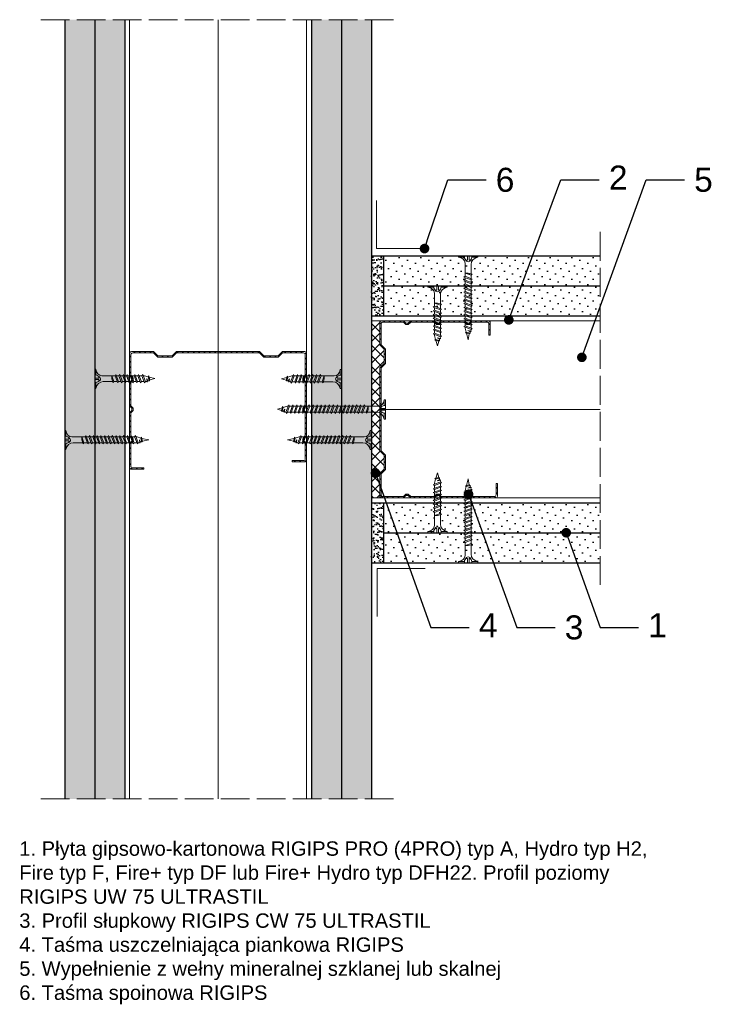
# Model space of a CAD drawing. Header units: millimetres. Extents: x 1646 to 2709, y 576 to 1691.
# Tile 2 of 6: x 2016 to 2305, y 596 to 1006. Entities that reach past the tile are written whole.
import ezdxf
from ezdxf import colors
from ezdxf.entities.mleader import LeaderData, LeaderLine
from ezdxf.math import Vec2, Vec3

# ---------------------------------------------------------------- set-up
doc = ezdxf.new("R2010")
doc.units = ezdxf.units.MM
doc.linetypes.add('ACAD_ISO02W100', pattern=[15, 12, -3])
for name, color, linetype, lineweight in [('_ISOVER WELNA', 7, 'BATTING', 9), ('_RIGIPS AKCESORIA', 7, 'Continuous', 18), ('_RIGIPS G-K', 7, 'Continuous', 25), ('_RIGIPS PROFIL', 7, 'Continuous', 18), ('KRESKOWANIE', 7, 'Continuous', 9), ('OPISY', 7, 'Continuous', 9), ('PRZERYWANA', 7, 'ACAD_ISO02W100', 9)]:
    doc.layers.add(name, color=color, linetype=linetype, lineweight=lineweight)
doc.styles.get("Standard").update_dxf_attribs({"font": 'arial.ttf'})
doc.linetypes.add('BATTING', pattern='A,0.00254,-2.54,[134,ltypeshp.shx,S=2.54,R=0,X=-2.54,Y=0],-5.08,[134,ltypeshp.shx,S=2.54,R=180,X=2.54,Y=0],-2.54', length=10.16254)
pattern_1 = [(45, (148.4538, -208.5492), (-1.122532, 3.367596), [0, -3.175])]
pattern_2 = [(45, (148.4538, -207.6492), (-1.122532, 3.367596), [0, -3.175])]
pattern_3 = [(45, (148.4538, -209.4492), (-1.122532, 3.367596), [0, -3.175])]

# ---------------------------------------------------------------- blocks, each defined once
blk = doc.blocks.new('TN 25')
at = {"layer": '_RIGIPS AKCESORIA'}
for p, q in [((0, -0.84), (0, 7.16)), ((0, 7.16), (0.46, 7.16)), ((0.46, 4.78), (0, 4.78)), ((0.46, 7.16), (0.46, 4.78)), ((1.77, 3.5), (1.77, 4.2)), ((3.02, 4.46), (8.47, 4.46)), ((7.12, 4.46), (7.12, 3.18)), ((8.03, 2.01), (7.12, 4.46)), ((8.47, 4.46), (8.79, 5)), ((9.61, 1.51), (8.47, 4.46)), ((8.79, 5), (9.93, 2.01)), ((9, 4.46), (10.1, 4.46)), ((10.1, 4.46), (10.41, 5)), ((11.23, 1.51), (10.1, 4.46)), ((10.41, 5), (11.56, 2.01)), ((10.62, 4.46), (11.67, 4.46)), ((11.67, 4.46), (11.99, 5)), ((12.81, 1.51), (11.67, 4.46)), ((11.99, 5), (13.14, 2.01)), ((12.2, 4.46), (13.21, 4.46)), ((13.21, 4.46), (13.52, 5)), ((14.34, 1.51), (13.21, 4.46)), ((13.52, 5), (14.67, 2.01)), ((13.73, 4.46), (14.8, 4.46)), ((14.8, 4.46), (15.12, 5)), ((15.94, 1.51), (14.8, 4.46)), ((15.12, 5), (16.26, 2.01)), ((15.33, 4.46), (16.42, 4.46)), ((16.42, 4.46), (16.73, 5)), ((17.55, 1.51), (16.42, 4.46)), ((16.73, 5), (17.88, 2.01)), ((16.94, 4.46), (17.99, 4.46)), ((17.99, 4.46), (18.31, 5)), ((19.13, 1.51), (17.99, 4.46)), ((18.31, 5), (19.45, 2.01)), ((18.52, 4.46), (19.68, 4.46)), ((19.68, 4.46), (20, 5)), ((20.82, 1.51), (19.68, 4.46)), ((20, 5), (21.14, 2.01)), ((20.21, 4.46), (20.7, 4.46)), ((20.7, 4.46), (22.28, 3.98)), ((22.28, 3.98), (22.56, 4.37)), ((22.56, 4.37), (23.03, 2.71)), ((0, 3.5), (1.77, 3.5)), ((0, 2.83), (1.77, 2.83)), ((0.46, 1.64), (0, 1.64)), ((0.46, -0.84), (0.46, 1.64)), ((1.77, 2.83), (1.77, 2.18)), ((7.49, 2.01), (3.55, 2.01)), ((7.12, 3.18), (7.65, 1.53)), ((7.65, 1.53), (8.03, 2.01)), ((9.41, 2.01), (8.03, 2.01)), ((9.93, 2.01), (9.61, 1.51)), ((11.04, 2.01), (9.93, 2.01)), ((11.56, 2.01), (11.23, 1.51)), ((12.61, 2.01), (11.56, 2.01)), ((13.14, 2.01), (12.81, 1.51)), ((14.15, 2.01), (13.14, 2.01)), ((14.67, 2.01), (14.34, 1.51)), ((15.74, 2.01), (14.67, 2.01)), ((16.26, 2.01), (15.94, 1.51)), ((17.36, 2.01), (16.26, 2.01)), ((17.88, 2.01), (17.55, 1.51)), ((18.93, 2.01), (17.88, 2.01)), ((19.45, 2.01), (19.13, 1.51)), ((19.45, 2.01), (20.62, 2.01)), ((21.14, 2.01), (20.82, 1.51)), ((21.14, 2.01), (21.81, 2.12)), ((21.85, 1.83), (21.67, 3.28)), ((21.67, 3.28), (22.14, 2.4)), ((22.14, 2.4), (21.85, 1.83)), ((22.7, 2.36), (22.14, 2.4)), ((22.7, 2.36), (22.28, 3.98)), ((23.03, 2.71), (22.7, 2.36)), ((22.71, 3.85), (25, 3.24)), ((25, 3.24), (23.03, 2.71)), ((0, -0.84), (0.46, -0.84))]:
    blk.add_line(p, q, dxfattribs=at)
for centre, major_axis, ratio, start_param, end_param in [((3.09, 7.67), (0.17, 3.2), 0.826134, 1.773653, 3.180586), ((-0.04, 0.9), (0, 3.93), 0.848176, -0.720942, -0.151112), ((3.37, -1.57), (0.28, 3.57), 0.832181, 0.035984, 1.430787), ((-2.73, 15.91), (0, 14.76), 0.848176, 3.399396, 3.475072), ((0.59, 4.62), (0, 2.81), 0.848176, 3.475072, 3.862535), ((1.66, 3.18), (0, 0.895), 0.848176, -1.552777, -0.720942), ((1.66, 3.18), (0, 0.895), 0.848176, 3.862535, 4.730408)]:
    blk.add_ellipse(centre, major_axis=major_axis, ratio=ratio, start_param=start_param, end_param=end_param, dxfattribs=at)
blk = doc.blocks.new('CW 75 ULTRASTIL')
h = blk.add_hatch()
h.set_pattern_fill('ANSI31', color=256, scale=0.5, style=0)
h.paths.add_polyline_path([(106.07, 103.31, -0.414214), (106.87, 104.11), (115.19, 104.11, -0.198912), (115.55, 103.96), (116.25, 103.25, 0.198912), (116.61, 103.11), (117.19, 103.11, 0.198912), (117.55, 103.25), (118.25, 103.96, -0.198912), (118.61, 104.11), (127.89, 104.11, -0.198912), (128.25, 103.96), (128.95, 103.25, 0.198912), (129.31, 103.11), (129.89, 103.11, 0.198912), (130.25, 103.25), (130.95, 103.96, -0.198912), (131.31, 104.11), (140.59, 104.11, -0.198912), (140.95, 103.96), (141.65, 103.25, 0.198912), (142.01, 103.11), (142.59, 103.11, 0.198912), (142.95, 103.25), (143.65, 103.96, -0.198912), (144.01, 104.11), (153.17, 104.11, -0.414214), (153.97, 103.31), (153.97, 98.66), (154.52, 98.66), (154.52, 103.86, 0.414214), (153.72, 104.66), (144.01, 104.66, 0.198912), (143.65, 104.51), (142.95, 103.8, -0.198912), (142.59, 103.66), (142.01, 103.66, -0.198912), (141.65, 103.8), (140.95, 104.51, 0.198912), (140.59, 104.66), (131.31, 104.66, 0.198912), (130.95, 104.51), (130.25, 103.8, -0.198912), (129.89, 103.66), (129.31, 103.66, -0.198912), (128.95, 103.8), (128.25, 104.51, 0.198912), (127.89, 104.66), (118.61, 104.66, 0.198912), (118.25, 104.51), (117.55, 103.8, -0.198912), (117.19, 103.66), (116.61, 103.66, -0.198912), (116.25, 103.8), (115.55, 104.51, 0.198912), (115.19, 104.66), (106.32, 104.66, 0.414214), (105.52, 103.86), (105.52, 94.86, 0.198912), (105.67, 94.51), (107.17, 93, -0.198912), (107.32, 92.65), (107.32, 87.06, -0.198912), (107.17, 86.71), (105.67, 85.2, 0.198912), (105.52, 84.85), (105.52, 50.66, 0.198912), (105.67, 50.31), (107.17, 48.8, -0.198912), (107.32, 48.45), (107.32, 42.86, -0.198912), (107.17, 42.51), (105.67, 41, 0.198912), (105.52, 40.65), (105.52, 31.66, 0.414214), (106.32, 30.86), (115.19, 30.86, 0.198912), (115.55, 31), (116.25, 31.71, -0.198912), (116.61, 31.86), (117.19, 31.86, -0.198912), (117.55, 31.71), (118.25, 31, 0.198912), (118.61, 30.86), (127.89, 30.86, 0.198912), (128.25, 31), (128.95, 31.71, -0.198912), (129.31, 31.86), (129.89, 31.86, -0.198912), (130.25, 31.71), (130.95, 31, 0.198912), (131.31, 30.86), (140.59, 30.86, 0.198912), (140.95, 31), (141.65, 31.71, -0.198912), (142.01, 31.86), (142.59, 31.86, -0.198912), (142.95, 31.71), (143.65, 31, 0.198912), (144.01, 30.86), (150.72, 30.86, 0.414214), (151.52, 31.66), (151.52, 36.86), (150.97, 36.86), (150.97, 32.21, -0.414214), (150.17, 31.41), (144.01, 31.41, -0.198912), (143.65, 31.55), (142.95, 32.26, 0.198912), (142.59, 32.41), (142.01, 32.41, 0.198912), (141.65, 32.26), (140.95, 31.55, -0.198912), (140.59, 31.41), (131.31, 31.41, -0.198912), (130.95, 31.55), (130.25, 32.26, 0.198912), (129.89, 32.41), (129.31, 32.41, 0.198912), (128.95, 32.26), (128.25, 31.55, -0.198912), (127.89, 31.41), (118.61, 31.41, -0.198912), (118.25, 31.55), (117.55, 32.26, 0.198912), (117.19, 32.41), (116.61, 32.41, 0.198912), (116.25, 32.26), (115.55, 31.55, -0.198912), (115.19, 31.41), (106.87, 31.41, -0.414214), (106.07, 32.21), (106.07, 40.65, -0.198912), (106.22, 41), (107.72, 42.51, 0.198912), (107.87, 42.86), (107.87, 48.45, 0.198912), (107.72, 48.8), (106.22, 50.31, -0.198912), (106.07, 50.66), (106.07, 84.85, -0.198912), (106.22, 85.2), (107.72, 86.71, 0.198912), (107.87, 87.06), (107.87, 92.65, 0.198912), (107.72, 93), (106.22, 94.51, -0.198912), (106.07, 94.86)])
at = {"layer": '_RIGIPS PROFIL'}
for p, q in [((105.52, 103.86), (105.52, 94.86)), ((106.07, 103.31), (106.07, 94.86)), ((115.19, 104.66), (106.32, 104.66)), ((115.19, 104.11), (106.87, 104.11)), ((115.55, 104.51), (116.25, 103.8)), ((115.55, 103.96), (116.25, 103.25)), ((117.19, 103.66), (116.61, 103.66)), ((117.19, 103.11), (116.61, 103.11)), ((118.25, 104.51), (117.55, 103.8)), ((118.25, 103.96), (117.55, 103.25)), ((127.89, 104.66), (118.61, 104.66)), ((127.89, 104.11), (118.61, 104.11)), ((128.25, 104.51), (128.95, 103.8)), ((128.25, 103.96), (128.95, 103.25)), ((129.89, 103.66), (129.31, 103.66)), ((129.89, 103.11), (129.31, 103.11)), ((130.95, 104.51), (130.25, 103.8)), ((130.95, 103.96), (130.25, 103.25)), ((131.31, 104.66), (140.59, 104.66)), ((131.31, 104.11), (140.59, 104.11)), ((140.95, 104.51), (141.65, 103.8)), ((140.95, 103.96), (141.65, 103.25)), ((142.59, 103.66), (142.01, 103.66)), ((142.59, 103.11), (142.01, 103.11)), ((143.65, 104.51), (142.95, 103.8)), ((143.65, 103.96), (142.95, 103.25)), ((153.72, 104.66), (144.01, 104.66)), ((153.17, 104.11), (144.01, 104.11)), ((153.97, 98.66), (153.97, 103.31)), ((154.52, 98.66), (154.52, 103.86)), ((153.97, 98.66), (154.52, 98.66)), ((107.17, 93), (105.67, 94.51)), ((107.72, 93), (106.22, 94.51)), ((107.32, 92.65), (107.32, 87.06)), ((107.87, 92.65), (107.87, 87.06)), ((107.17, 86.71), (105.67, 85.2)), ((107.72, 86.71), (106.22, 85.2)), ((105.52, 84.85), (105.52, 50.66)), ((106.07, 84.85), (106.07, 50.66)), ((107.17, 48.8), (105.67, 50.31)), ((107.72, 48.8), (106.22, 50.31)), ((107.32, 42.86), (107.32, 48.45)), ((107.87, 42.86), (107.87, 48.45)), ((107.17, 42.51), (105.67, 41)), ((107.72, 42.51), (106.22, 41)), ((105.52, 31.66), (105.52, 40.65)), ((106.07, 32.21), (106.07, 40.65)), ((150.97, 36.86), (150.97, 32.21)), ((150.97, 36.86), (151.52, 36.86)), ((151.52, 36.86), (151.52, 31.66)), ((115.19, 30.86), (106.32, 30.86)), ((115.19, 31.41), (106.87, 31.41)), ((115.55, 31.55), (116.25, 32.26)), ((115.55, 31), (116.25, 31.71)), ((117.19, 32.41), (116.61, 32.41)), ((117.19, 31.86), (116.61, 31.86)), ((118.25, 31.55), (117.55, 32.26)), ((118.25, 31), (117.55, 31.71)), ((127.89, 31.41), (118.61, 31.41)), ((127.89, 30.86), (118.61, 30.86)), ((128.25, 31.55), (128.95, 32.26)), ((128.25, 31), (128.95, 31.71)), ((129.89, 32.41), (129.31, 32.41)), ((129.89, 31.86), (129.31, 31.86)), ((130.95, 31.55), (130.25, 32.26)), ((130.95, 31), (130.25, 31.71)), ((131.31, 31.41), (140.59, 31.41)), ((131.31, 30.86), (140.59, 30.86)), ((140.95, 31.55), (141.65, 32.26)), ((140.95, 31), (141.65, 31.71)), ((142.59, 32.41), (142.01, 32.41)), ((142.59, 31.86), (142.01, 31.86)), ((143.65, 31.55), (142.95, 32.26)), ((143.65, 31), (142.95, 31.71)), ((150.17, 31.41), (144.01, 31.41)), ((150.72, 30.86), (144.01, 30.86))]:
    blk.add_line(p, q, dxfattribs=at)
for centre, radius, start, end in [((106.32, 103.86), 0.8, 90, 180), ((106.87, 103.31), 0.8, 90, 180), ((115.19, 104.16), 0.5, 45, 90), ((115.19, 103.61), 0.5, 45, 90), ((116.61, 104.16), 0.5, 225, 270), ((116.61, 103.61), 0.5, 225, 270), ((117.19, 104.16), 0.5, 270, 315), ((117.19, 103.61), 0.5, 270, 315), ((118.61, 104.16), 0.5, 90, 135), ((118.61, 103.61), 0.5, 90, 135), ((127.89, 104.16), 0.5, 45, 90), ((127.89, 103.61), 0.5, 45, 90), ((129.31, 104.16), 0.5, 225, 270), ((129.31, 103.61), 0.5, 225, 270), ((129.89, 104.16), 0.5, 270, 315), ((129.89, 103.61), 0.5, 270, 315), ((131.31, 104.16), 0.5, 90, 135), ((131.31, 103.61), 0.5, 90, 135), ((140.59, 104.16), 0.5, 45, 90), ((140.59, 103.61), 0.5, 45, 90), ((142.01, 104.16), 0.5, 225, 270), ((142.01, 103.61), 0.5, 225, 270), ((142.59, 104.16), 0.5, 270, 315), ((142.59, 103.61), 0.5, 270, 315), ((144.01, 104.16), 0.5, 90, 135), ((144.01, 103.61), 0.5, 90, 135), ((153.17, 103.31), 0.8, 0, 90), ((153.72, 103.86), 0.8, 0, 90), ((106.02, 94.86), 0.5, 180, 225), ((106.57, 94.86), 0.5, 180, 225), ((106.82, 92.65), 0.5, 0, 45), ((107.37, 92.65), 0.5, 0, 45), ((106.82, 87.06), 0.5, 315, 0), ((107.37, 87.06), 0.5, 315, 0), ((106.02, 84.85), 0.5, 135, 180), ((106.57, 84.85), 0.5, 135, 180), ((106.02, 50.66), 0.5, 180, 225), ((106.57, 50.66), 0.5, 180, 225), ((106.82, 48.45), 0.5, 0, 45), ((107.37, 48.45), 0.5, 0, 45), ((106.82, 42.86), 0.5, 315, 0), ((107.37, 42.86), 0.5, 315, 0), ((106.02, 40.65), 0.5, 135, 180), ((106.57, 40.65), 0.5, 135, 180), ((106.32, 31.66), 0.8, 180, 270), ((106.87, 32.21), 0.8, 180, 270), ((115.19, 31.91), 0.5, 270, 315), ((115.19, 31.36), 0.5, 270, 315), ((116.61, 31.91), 0.5, 90, 135), ((116.61, 31.36), 0.5, 90, 135), ((117.19, 31.91), 0.5, 45, 90), ((117.19, 31.36), 0.5, 45, 90), ((118.61, 31.91), 0.5, 225, 270), ((118.61, 31.36), 0.5, 225, 270), ((127.89, 31.91), 0.5, 270, 315), ((127.89, 31.36), 0.5, 270, 315), ((129.31, 31.91), 0.5, 90, 135), ((129.31, 31.36), 0.5, 90, 135), ((129.89, 31.91), 0.5, 45, 90), ((129.89, 31.36), 0.5, 45, 90), ((131.31, 31.91), 0.5, 225, 270), ((131.31, 31.36), 0.5, 225, 270), ((140.59, 31.91), 0.5, 270, 315), ((140.59, 31.36), 0.5, 270, 315), ((142.01, 31.91), 0.5, 90, 135), ((142.01, 31.36), 0.5, 90, 135), ((142.59, 31.91), 0.5, 45, 90), ((142.59, 31.36), 0.5, 45, 90), ((144.01, 31.91), 0.5, 225, 270), ((144.01, 31.36), 0.5, 225, 270), ((150.17, 32.21), 0.8, 270, 0), ((150.72, 31.66), 0.8, 270, 0)]:
    blk.add_arc(centre, radius, start, end, dxfattribs=at)
blk = doc.blocks.new('TN 35')
at = {"layer": '_RIGIPS AKCESORIA'}
for p, q in [((0, -0.84), (0, 7.16)), ((0, 7.16), (0.46, 7.16)), ((0.46, 4.78), (0, 4.78)), ((0.46, 7.16), (0.46, 4.78)), ((1.77, 3.5), (1.77, 4.2)), ((3.02, 4.46), (8.47, 4.46)), ((7.12, 4.46), (7.12, 3.18)), ((8.03, 2.01), (7.12, 4.46)), ((8.47, 4.46), (8.79, 5)), ((9.61, 1.51), (8.47, 4.46)), ((8.79, 5), (9.93, 2.01)), ((9, 4.46), (10.1, 4.46)), ((10.1, 4.46), (10.41, 5)), ((11.23, 1.51), (10.1, 4.46)), ((10.41, 5), (11.56, 2.01)), ((10.62, 4.46), (11.67, 4.46)), ((11.67, 4.46), (11.99, 5)), ((12.81, 1.51), (11.67, 4.46)), ((11.99, 5), (13.14, 2.01)), ((12.2, 4.46), (13.21, 4.46)), ((13.21, 4.46), (13.52, 5)), ((14.34, 1.51), (13.21, 4.46)), ((13.52, 5), (14.67, 2.01)), ((13.73, 4.46), (14.8, 4.46)), ((14.8, 4.46), (15.12, 5)), ((15.94, 1.51), (14.8, 4.46)), ((15.12, 5), (16.26, 2.01)), ((15.33, 4.46), (16.42, 4.46)), ((16.42, 4.46), (16.73, 5)), ((17.55, 1.51), (16.42, 4.46)), ((16.73, 5), (17.88, 2.01)), ((16.94, 4.46), (17.99, 4.46)), ((17.99, 4.46), (18.31, 5)), ((19.13, 1.51), (17.99, 4.46)), ((18.31, 5), (19.45, 2.01)), ((18.52, 4.46), (19.57, 4.46)), ((19.57, 4.46), (19.88, 5)), ((20.7, 1.51), (19.57, 4.46)), ((19.88, 5), (21.03, 2.01)), ((20.09, 4.46), (21.14, 4.46)), ((21.14, 4.46), (21.46, 5)), ((22.28, 1.51), (21.14, 4.46)), ((21.46, 5), (22.6, 2.01)), ((21.67, 4.46), (22.72, 4.46)), ((22.72, 4.46), (23.03, 5)), ((23.85, 1.51), (22.72, 4.46)), ((23.03, 5), (24.18, 2.01)), ((23.24, 4.46), (24.29, 4.46)), ((24.29, 4.46), (24.61, 5)), ((25.43, 1.51), (24.29, 4.46)), ((24.61, 5), (25.75, 2.01)), ((24.81, 4.46), (25.87, 4.46)), ((25.87, 4.46), (26.18, 5)), ((27, 1.51), (25.87, 4.46)), ((26.18, 5), (27.33, 2.01)), ((26.39, 4.46), (27.44, 4.46)), ((27.44, 4.46), (27.76, 5)), ((28.58, 1.51), (27.44, 4.46)), ((27.76, 5), (28.9, 2.01)), ((27.96, 4.46), (29.13, 4.46)), ((29.13, 4.46), (29.45, 5)), ((30.27, 1.51), (29.13, 4.46)), ((29.45, 5), (30.59, 2.01)), ((29.65, 4.46), (30.15, 4.46)), ((30.15, 4.46), (31.73, 3.98)), ((31.73, 3.98), (32.01, 4.37)), ((32.01, 4.37), (32.48, 2.71)), ((0, 3.5), (1.77, 3.5)), ((0, 2.83), (1.77, 2.83)), ((0.46, 1.64), (0, 1.64)), ((0.46, -0.84), (0.46, 1.64)), ((1.77, 2.83), (1.77, 2.18)), ((7.49, 2.01), (3.55, 2.01)), ((7.12, 3.18), (7.65, 1.53)), ((7.65, 1.53), (8.03, 2.01)), ((9.41, 2.01), (8.03, 2.01)), ((9.93, 2.01), (9.61, 1.51)), ((11.04, 2.01), (9.93, 2.01)), ((11.56, 2.01), (11.23, 1.51)), ((12.61, 2.01), (11.56, 2.01)), ((13.14, 2.01), (12.81, 1.51)), ((14.15, 2.01), (13.14, 2.01)), ((14.67, 2.01), (14.34, 1.51)), ((15.74, 2.01), (14.67, 2.01)), ((16.26, 2.01), (15.94, 1.51)), ((17.36, 2.01), (16.26, 2.01)), ((17.88, 2.01), (17.55, 1.51)), ((18.93, 2.01), (17.84, 2.01)), ((19.45, 2.01), (19.13, 1.51)), ((20.51, 2.01), (19.41, 2.01)), ((21.03, 2.01), (20.7, 1.51)), ((22.08, 2.01), (20.99, 2.01)), ((22.6, 2.01), (22.28, 1.51)), ((23.66, 2.01), (22.56, 2.01)), ((24.18, 2.01), (23.85, 1.51)), ((25.23, 2.01), (24.14, 2.01)), ((25.75, 2.01), (25.43, 1.51)), ((26.81, 2.01), (25.71, 2.01)), ((27.33, 2.01), (27, 1.51)), ((28.38, 2.01), (27.33, 2.01)), ((28.9, 2.01), (28.58, 1.51)), ((28.9, 2.01), (30.07, 2.01)), ((30.59, 2.01), (30.27, 1.51)), ((30.59, 2.01), (31.26, 2.12)), ((31.3, 1.83), (31.12, 3.28)), ((31.12, 3.28), (31.59, 2.4)), ((31.59, 2.4), (31.3, 1.83)), ((32.15, 2.36), (31.59, 2.4)), ((32.15, 2.36), (31.73, 3.98)), ((32.48, 2.71), (32.15, 2.36)), ((32.16, 3.85), (35, 3.24)), ((35, 3.24), (32.48, 2.71)), ((0, -0.84), (0.46, -0.84))]:
    blk.add_line(p, q, dxfattribs=at)
for centre, major_axis, ratio, start_param, end_param in [((3.09, 7.67), (0.17, 3.2), 0.826134, 1.773653, 3.180586), ((-0.04, 0.9), (0, 3.93), 0.848176, -0.720942, -0.151112), ((3.37, -1.57), (0.28, 3.57), 0.832181, 0.035984, 1.430787), ((-2.73, 15.91), (0, 14.76), 0.848176, 3.399396, 3.475072), ((0.59, 4.62), (0, 2.81), 0.848176, 3.475072, 3.862535), ((1.66, 3.18), (0, 0.895), 0.848176, -1.552777, -0.720942), ((1.66, 3.18), (0, 0.895), 0.848176, 3.862535, 4.730408)]:
    blk.add_ellipse(centre, major_axis=major_axis, ratio=ratio, start_param=start_param, end_param=end_param, dxfattribs=at)
blk = doc.blocks.new('TN 45')
at = {"layer": '_RIGIPS AKCESORIA'}
for p, q in [((0, -0.84), (0, 7.16)), ((0, 7.16), (0.46, 7.16)), ((0.46, 4.78), (0, 4.78)), ((0.46, 7.16), (0.46, 4.78)), ((1.77, 3.5), (1.77, 4.2)), ((3.02, 4.46), (8.47, 4.46)), ((7.12, 4.46), (7.12, 3.18)), ((8.03, 2.01), (7.12, 4.46)), ((8.47, 4.46), (8.79, 5)), ((9.61, 1.51), (8.47, 4.46)), ((8.79, 5), (9.93, 2.01)), ((9, 4.46), (10.1, 4.46)), ((10.1, 4.46), (10.41, 5)), ((11.23, 1.51), (10.1, 4.46)), ((10.41, 5), (11.56, 2.01)), ((10.62, 4.46), (11.67, 4.46)), ((11.67, 4.46), (11.99, 5)), ((12.81, 1.51), (11.67, 4.46)), ((11.99, 5), (13.14, 2.01)), ((12.2, 4.46), (13.21, 4.46)), ((13.21, 4.46), (13.52, 5)), ((14.34, 1.51), (13.21, 4.46)), ((13.52, 5), (14.67, 2.01)), ((13.73, 4.46), (14.8, 4.46)), ((14.8, 4.46), (15.12, 5)), ((15.94, 1.51), (14.8, 4.46)), ((15.12, 5), (16.26, 2.01)), ((15.33, 4.46), (16.42, 4.46)), ((16.42, 4.46), (16.73, 5)), ((17.55, 1.51), (16.42, 4.46)), ((16.73, 5), (17.88, 2.01)), ((16.94, 4.46), (17.99, 4.46)), ((17.99, 4.46), (18.31, 5)), ((19.13, 1.51), (17.99, 4.46)), ((18.31, 5), (19.45, 2.01)), ((18.52, 4.46), (19.68, 4.46)), ((19.68, 4.46), (20, 5)), ((20.82, 1.51), (19.68, 4.46)), ((20, 5), (21.14, 2.01)), ((20.21, 4.46), (21.37, 4.46)), ((21.37, 4.46), (21.69, 5)), ((22.51, 1.51), (21.37, 4.46)), ((21.69, 5), (22.83, 2.01)), ((21.9, 4.46), (23.06, 4.46)), ((23.06, 4.46), (23.38, 5)), ((24.2, 1.51), (23.06, 4.46)), ((23.38, 5), (24.52, 2.01)), ((23.59, 4.46), (24.75, 4.46)), ((24.75, 4.46), (25.07, 5)), ((25.89, 1.51), (24.75, 4.46)), ((25.07, 5), (26.21, 2.01)), ((25.28, 4.46), (26.44, 4.46)), ((26.44, 4.46), (26.76, 5)), ((27.58, 1.51), (26.44, 4.46)), ((26.76, 5), (27.9, 2.01)), ((26.96, 4.46), (28.13, 4.46)), ((28.13, 4.46), (28.45, 5)), ((29.27, 1.51), (28.13, 4.46)), ((28.45, 5), (29.59, 2.01)), ((28.65, 4.46), (29.82, 4.46)), ((29.82, 4.46), (30.14, 5)), ((30.96, 1.51), (29.82, 4.46)), ((30.14, 5), (31.28, 2.01)), ((30.34, 4.46), (31.51, 4.46)), ((31.51, 4.46), (31.83, 5)), ((32.65, 1.51), (31.51, 4.46)), ((31.83, 5), (32.97, 2.01)), ((32.03, 4.46), (33.2, 4.46)), ((33.2, 4.46), (33.52, 5)), ((34.34, 1.51), (33.2, 4.46)), ((33.52, 5), (34.66, 2.01)), ((33.72, 4.46), (34.89, 4.46)), ((34.89, 4.46), (35.21, 5)), ((36.03, 1.51), (34.89, 4.46)), ((35.21, 5), (36.35, 2.01)), ((35.41, 4.46), (36.58, 4.46)), ((36.58, 4.46), (36.9, 5)), ((37.72, 1.51), (36.58, 4.46)), ((36.9, 5), (38.04, 2.01)), ((37.1, 4.46), (38.27, 4.46)), ((38.27, 4.46), (38.59, 5)), ((39.41, 1.51), (38.27, 4.46)), ((38.59, 5), (39.73, 2.01)), ((38.79, 4.46), (39.96, 4.46)), ((39.96, 4.46), (40.28, 5)), ((41.1, 1.51), (39.96, 4.46)), ((40.28, 5), (41.42, 2.01)), ((40.48, 4.46), (40.98, 4.46)), ((40.98, 4.46), (42.56, 3.98)), ((42.56, 3.98), (42.84, 4.37)), ((42.84, 4.37), (43.31, 2.71)), ((0, 3.5), (1.77, 3.5)), ((0, 2.83), (1.77, 2.83)), ((0.46, 1.64), (0, 1.64)), ((0.46, -0.84), (0.46, 1.64)), ((1.77, 2.83), (1.77, 2.18)), ((7.49, 2.01), (3.55, 2.01)), ((7.12, 3.18), (7.65, 1.53)), ((7.65, 1.53), (8.03, 2.01)), ((9.41, 2.01), (8.03, 2.01)), ((9.93, 2.01), (9.61, 1.51)), ((11.04, 2.01), (9.93, 2.01)), ((11.56, 2.01), (11.23, 1.51)), ((12.61, 2.01), (11.56, 2.01)), ((13.14, 2.01), (12.81, 1.51)), ((14.15, 2.01), (13.14, 2.01)), ((14.67, 2.01), (14.34, 1.51)), ((15.74, 2.01), (14.67, 2.01)), ((16.26, 2.01), (15.94, 1.51)), ((17.36, 2.01), (16.26, 2.01)), ((17.88, 2.01), (17.55, 1.51)), ((18.93, 2.01), (17.88, 2.01)), ((19.45, 2.01), (19.13, 1.51)), ((19.45, 2.01), (20.62, 2.01)), ((20.62, 2.01), (19.57, 2.01)), ((21.14, 2.01), (20.82, 1.51)), ((21.14, 2.01), (22.31, 2.01)), ((22.31, 2.01), (21.26, 2.01)), ((22.83, 2.01), (22.51, 1.51)), ((22.83, 2.01), (24, 2.01)), ((24, 2.01), (22.95, 2.01)), ((24.52, 2.01), (24.2, 1.51)), ((24.52, 2.01), (25.69, 2.01)), ((25.69, 2.01), (24.64, 2.01)), ((26.21, 2.01), (25.89, 1.51)), ((26.21, 2.01), (27.38, 2.01)), ((27.38, 2.01), (26.33, 2.01)), ((27.9, 2.01), (27.58, 1.51)), ((27.9, 2.01), (29.07, 2.01)), ((29.07, 2.01), (28.02, 2.01)), ((29.59, 2.01), (29.27, 1.51)), ((29.59, 2.01), (30.76, 2.01)), ((30.76, 2.01), (29.71, 2.01)), ((31.28, 2.01), (30.96, 1.51)), ((31.28, 2.01), (32.45, 2.01)), ((32.45, 2.01), (31.4, 2.01)), ((32.97, 2.01), (32.65, 1.51)), ((32.97, 2.01), (34.14, 2.01)), ((34.14, 2.01), (33.09, 2.01)), ((34.66, 2.01), (34.34, 1.51)), ((34.66, 2.01), (35.83, 2.01)), ((35.83, 2.01), (34.78, 2.01)), ((36.35, 2.01), (36.03, 1.51)), ((36.35, 2.01), (37.52, 2.01)), ((37.52, 2.01), (36.47, 2.01)), ((38.04, 2.01), (37.72, 1.51)), ((38.04, 2.01), (39.21, 2.01)), ((39.21, 2.01), (38.16, 2.01)), ((39.73, 2.01), (39.41, 1.51)), ((39.73, 2.01), (40.9, 2.01)), ((41.42, 2.01), (41.1, 1.51)), ((41.42, 2.01), (42.09, 2.12)), ((42.13, 1.83), (41.95, 3.28)), ((41.95, 3.28), (42.42, 2.4)), ((42.42, 2.4), (42.13, 1.83)), ((42.98, 2.36), (42.42, 2.4)), ((42.98, 2.36), (42.56, 3.98)), ((43.31, 2.71), (42.98, 2.36)), ((42.99, 3.85), (45, 3.24)), ((45, 3.24), (43.31, 2.71)), ((0, -0.84), (0.46, -0.84))]:
    blk.add_line(p, q, dxfattribs=at)
for centre, major_axis, ratio, start_param, end_param in [((3.09, 7.67), (0.17, 3.2), 0.826134, 1.773653, 3.180586), ((-0.04, 0.9), (0, 3.93), 0.848176, -0.720942, -0.151112), ((3.37, -1.57), (0.28, 3.57), 0.832181, 0.035984, 1.430787), ((-2.73, 15.91), (0, 14.76), 0.848176, 3.399396, 3.475072), ((0.59, 4.62), (0, 2.81), 0.848176, 3.475072, 3.862535), ((1.66, 3.18), (0, 0.895), 0.848176, -1.552777, -0.720942), ((1.66, 3.18), (0, 0.895), 0.848176, 3.862535, 4.730408)]:
    blk.add_ellipse(centre, major_axis=major_axis, ratio=ratio, start_param=start_param, end_param=end_param, dxfattribs=at)
blk = doc.blocks.new('_Dot')
at = {"color": 0, "linetype": 'ByBlock', "lineweight": -2}
blk.add_line((-0.5, 0), (-1, 0), dxfattribs=at)
at = {"color": 0, "linetype": 'ByBlock', "const_width": 0.5}
blk.add_lwpolyline([(-0.25, 0, 1), (0.25, 0, 1)], format="xyb", close=True, dxfattribs=at)

msp = doc.modelspace()

# ---------------------------------------------------------------- hatches: boundary and pattern name
at = {"layer": '_RIGIPS G-K'}
h = msp.add_hatch(dxfattribs=at)
h.set_pattern_fill('DOTS', color=256, scale=2, angle=45, style=0)
h.set_pattern_definition([(45, (146.6538, -208.5492), (-1.122532, 3.367596), [0, -3.175])])
h.paths.add_polyline_path([(2047.69, 1006.14), (2035.19, 1006.14), (2035.19, 681.53), (2047.69, 681.53)])
h = msp.add_hatch(dxfattribs=at)
h.set_pattern_fill('DOTS', color=256, scale=2, angle=45, style=0)
h.set_pattern_definition([(45, (146.6538, -685.029), (-1.122532, 3.367596), [0, -3.175])])
h.paths.add_polyline_path([(2060.19, 1006.14), (2047.69, 1006.14), (2047.69, 681.53), (2060.19, 681.53)])
h = msp.add_hatch(dxfattribs=at)
h.set_pattern_fill('DOTS', color=256, scale=2, angle=45, style=0)
h.set_pattern_definition(pattern_1)
h.paths.add_polyline_path([(2150.49, 1006.14), (2137.99, 1006.14), (2137.99, 681.53), (2150.49, 681.53)])
h = msp.add_hatch(dxfattribs=at)
h.set_pattern_fill('DOTS', color=256, scale=2, angle=45, style=0)
h.set_pattern_definition(pattern_1)
h.paths.add_polyline_path([(2162.99, 1006.14), (2150.49, 1006.14), (2150.49, 681.53), (2162.99, 681.53)])
h = msp.add_hatch(dxfattribs=at)
h.set_pattern_fill('AR-SAND', color=256, scale=0.05, style=0)
h.set_pattern_definition([(37.5, (148.4538, -207.6492), (-0.0800016, 2.4470662), [0, -1.9304, 0, -2.159, 0, -2.06375]), (7.5, (148.4538, -207.6492), (2.2476164, 3.5841255), [0, -1.0414, 0, -1.7399, 0, -0.66675]), (327.5, (146.8917, -207.6492), (3.9549619, 0.007186), [0, -0.635, 0, -2.286, 0, -2.9845]), (317.5, (146.8917, -207.6492), (3.8177823, 1.1146466), [0, -0.3175, 0, -1.4986, 0, -1.7145])])
h.paths.add_polyline_path([(2167.99, 907.73), (2162.99, 907.73), (2162.99, 882.73), (2167.99, 882.73)])
h = msp.add_hatch(dxfattribs=at)
h.set_pattern_fill('DOTS', color=256, scale=2, angle=45, style=0)
h.set_pattern_definition(pattern_2)
h.paths.add_polyline_path([(2258.29, 907.73), (2167.99, 907.73), (2167.99, 895.23), (2258.29, 895.23)])
h = msp.add_hatch(dxfattribs=at)
h.set_pattern_fill('DOTS', color=256, scale=2, angle=45, style=0)
h.set_pattern_definition(pattern_2)
h.paths.add_polyline_path([(2258.29, 895.23), (2167.99, 895.23), (2167.99, 882.73), (2258.29, 882.73)])
h = msp.add_hatch(dxfattribs=at)
h.set_pattern_fill('AR-SAND', color=256, scale=0.05, style=0)
h.set_pattern_definition([(37.5, (148.4538, -209.4492), (-0.0800016, 2.4470662), [0, -1.9304, 0, -2.159, 0, -2.06375]), (7.5, (148.4538, -209.4492), (2.2476164, 3.5841255), [0, -1.0414, 0, -1.7399, 0, -0.66675]), (327.5, (146.8917, -209.4492), (3.9549619, 0.007186), [0, -0.635, 0, -2.286, 0, -2.9845]), (317.5, (146.8917, -209.4492), (3.8177823, 1.1146466), [0, -0.3175, 0, -1.4986, 0, -1.7145])])
h.paths.add_polyline_path([(2167.99, 804.93), (2162.99, 804.93), (2162.99, 779.93), (2167.99, 779.93)])
h = msp.add_hatch(dxfattribs=at)
h.set_pattern_fill('DOTS', color=256, scale=2, angle=45, style=0)
h.set_pattern_definition(pattern_3)
h.paths.add_polyline_path([(2258.29, 804.93), (2167.99, 804.93), (2167.99, 792.43), (2258.29, 792.43)])
h = msp.add_hatch(dxfattribs=at)
h.set_pattern_fill('DOTS', color=256, scale=2, angle=45, style=0)
h.set_pattern_definition(pattern_3)
h.paths.add_polyline_path([(2258.29, 792.43), (2167.99, 792.43), (2167.99, 779.93), (2258.29, 779.93)])
at = {"layer": 'KRESKOWANIE'}
h = msp.add_hatch(dxfattribs=at)
h.set_pattern_fill('ANSI37', color=256, style=0)
h.set_pattern_definition([(45, (148.4538, -208.5492), (-2.245064, 2.245064), []), (135, (148.4538, -208.5492), (-2.245064, -2.245064), [])])
h.paths.add_polyline_path([(2166.49, 860.93, -0.198912), (2166.64, 861.28), (2168.14, 862.79, 0.198912), (2168.29, 863.14), (2168.29, 868.73, 0.198912), (2168.14, 869.08), (2166.64, 870.59, -0.198912), (2166.49, 870.94), (2166.49, 879.93, -0.414214), (2167.29, 880.73), (2162.99, 880.73), (2162.99, 806.93), (2167.29, 806.93, -0.414214), (2166.49, 807.73), (2166.49, 816.73, -0.198912), (2166.64, 817.08), (2168.14, 818.59, 0.198912), (2168.29, 818.94), (2168.29, 824.53, 0.198912), (2168.14, 824.88), (2166.64, 826.39, -0.198912), (2166.49, 826.74)])

# ---------------------------------------------------------------- linework, layer by layer
at = {"layer": '_ISOVER WELNA', "ltscale": 3.6}
for p, q in [((2099.09, 1006.14), (2099.09, 681.53)), ((2258.29, 843.83), (2167.04, 843.83))]:
    msp.add_line(p, q, dxfattribs=at)
at = {"layer": '_RIGIPS AKCESORIA'}
for points in [[(2165.13, 930.8), (2165.13, 910.8), (2185.13, 910.8)], [(2165.39, 757.57), (2165.39, 777.57), (2185.39, 777.57)]]:
    msp.add_lwpolyline(points, dxfattribs=at)
at = {"layer": '_RIGIPS G-K'}
for p, q in [((2035.19, 1006.14), (2035.19, 681.53)), ((2047.69, 1006.14), (2047.69, 681.53)), ((2060.19, 1006.14), (2060.19, 681.53)), ((2137.99, 1006.14), (2137.99, 681.53)), ((2150.49, 1006.14), (2150.49, 681.53)), ((2162.99, 1006.14), (2162.99, 681.53)), ((2162.99, 907.73), (2258.29, 907.73)), ((2167.99, 907.73), (2167.99, 882.73)), ((2167.99, 895.23), (2258.29, 895.23)), ((2162.99, 882.73), (2258.29, 882.73)), ((2162.99, 804.93), (2258.29, 804.93)), ((2167.99, 804.93), (2167.99, 779.93)), ((2167.99, 792.43), (2258.29, 792.43)), ((2162.99, 779.93), (2258.29, 779.93))]:
    msp.add_line(p, q, dxfattribs=at)
at = {"layer": '_RIGIPS PROFIL'}
for p, q in [((2062.19, 1006.14), (2062.19, 681.53)), ((2135.99, 1006.14), (2135.99, 681.53)), ((2167.29, 880.73), (2258.29, 880.73)), ((2167.29, 806.93), (2258.29, 806.93))]:
    msp.add_line(p, q, dxfattribs=at)
at = {"layer": 'KRESKOWANIE'}
for p, q in [((2167.29, 880.73), (2162.99, 880.73)), ((2167.29, 806.93), (2162.99, 806.93))]:
    msp.add_line(p, q, dxfattribs=at)
at = {"layer": 'PRZERYWANA'}
for p, q in [((2025.19, 1006.14), (2172.99, 1006.14)), ((2258.29, 917.73), (2258.29, 769.93)), ((2025.19, 681.53), (2172.99, 681.53))]:
    msp.add_line(p, q, dxfattribs=at)

# ---------------------------------------------------------------- block references
at = {"xscale": -1}
msp.add_blockref('TN 45', (2168.81, 840.64), dxfattribs=at)
at = {"layer": '_RIGIPS AKCESORIA', "xscale": -1, "rotation": 90}
for name, p in [('TN 35', (2206.51, 907.73)), ('TN 25', (2193.74, 895.23))]:
    msp.add_blockref(name, p, dxfattribs=at)
at = {"layer": '_RIGIPS AKCESORIA'}
for name, p in [('TN 25', (2047.69, 853.37)), ('TN 35', (2035.19, 827.89))]:
    msp.add_blockref(name, p, dxfattribs=at)
at = {"layer": '_RIGIPS AKCESORIA', "xscale": -1}
for name, p in [('TN 25', (2150.49, 853.29)), ('TN 35', (2162.99, 827.89))]:
    msp.add_blockref(name, p, dxfattribs=at)
at = {"layer": '_RIGIPS AKCESORIA', "rotation": 90}
for name, p in [('TN 25', (2193.74, 792.43)), ('TN 35', (2206.51, 779.93))]:
    msp.add_blockref(name, p, dxfattribs=at)
at = {"layer": '_RIGIPS PROFIL', "xscale": -1}
for p, rotation in [((2060.97, 911.59), 180), ((2166.85, 973.43), 90)]:
    msp.add_blockref('CW 75 ULTRASTIL', p, dxfattribs=dict(at, rotation=rotation))

# ---------------------------------------------------------------- texts
at = {"insert": (2016.27, 663.87), "char_height": 6, "width": 261.9182, "attachment_point": 1}
msp.add_mtext('1. Płyta gipsowo-kartonowa RIGIPS PRO (4PRO) typ A, Hydro typ H2, Fire typ F, Fire+ typ DF lub Fire+ Hydro typ DFH22. Profil poziomy RIGIPS UW 75 ULTRASTIL\\P3. Profil słupkowy RIGIPS CW 75 ULTRASTIL\\P4. Taśma uszczelniająca piankowa RIGIPS\\P5. Wypełnienie z wełny mineralnej szklanej lub skalnej\\P6. Taśma spoinowa RIGIPS', dxfattribs=at)

# ---------------------------------------------------------------- leaders
at = {"layer": 'OPISY'}
ml = msp.add_multileader_mtext('Standard', dxfattribs=at)
ml.set_content('6', color=256)
ml.set_leader_properties()
ml.set_arrow_properties(name='DOT')
ml.build(insert=Vec2(0, 0))
ctx = ml.context
ctx.base_point, ctx.char_height, ctx.landing_gap_size, ctx.plane_origin = Vec3(2210.81, 939.37), 10, 4, Vec3(2018.22, 1083.03)
notes = []
notes.append((ctx, [(0, (1, 1, 0), (2194.81, 939.37), (1, 0), 16, [(0, [(2185.13, 910.8)], 0, [])])]))
ctx.mtext.insert, ctx.mtext.flow_direction = Vec3(2214.81, 944.46), 5
ml = msp.add_multileader_mtext('Standard', dxfattribs=at)
ml.set_content('2', color=256)
ml.set_leader_properties()
ml.set_arrow_properties(name='DOT')
ml.build(insert=Vec2(0, 0))
ctx = ml.context
ctx.base_point, ctx.char_height, ctx.landing_gap_size, ctx.plane_origin = Vec3(2257.97, 939.37), 10, 4, Vec3(2065.38, 1083.03)
notes.append((ctx, [(0, (1, 1, 0), (2241.97, 939.37), (1, 0), 16, [(0, [(2220.26, 881.09)], 0, [])])]))
ctx.mtext.insert, ctx.mtext.flow_direction = Vec3(2261.97, 945.37), 5
ml = msp.add_multileader_mtext('Standard', dxfattribs=at)
ml.set_content('5', color=256)
ml.set_leader_properties()
ml.set_arrow_properties(name='DOT')
ml.build(insert=Vec2(0, 0))
ctx = ml.context
ctx.base_point, ctx.char_height, ctx.landing_gap_size, ctx.plane_origin = Vec3(2293.48, 939.37), 10, 4, Vec3(2100.89, 1083.03)
notes.append((ctx, [(0, (1, 1, 0), (2277.48, 939.37), (1, 0), 16, [(0, [(2250.7, 865.49)], 0, [])])]))
ctx.mtext.insert, ctx.mtext.flow_direction = Vec3(2297.48, 944.46), 5
ml = msp.add_multileader_mtext('Standard', dxfattribs=at)
ml.set_content('4', color=256)
ml.set_leader_properties()
ml.set_arrow_properties(name='DOT')
ml.build(insert=Vec2(0, 0))
ctx = ml.context
ctx.base_point, ctx.char_height, ctx.landing_gap_size, ctx.plane_origin = Vec3(2203.79, 752.91), 10, 4, Vec3(2011.2, 609.25)
notes.append((ctx, [(0, (1, 1, 0), (2187.79, 752.91), (1, 0), 16, [(0, [(2164.69, 817.26)], 0, [])])]))
ctx.mtext.insert, ctx.mtext.flow_direction = Vec3(2207.79, 758.91), 5
ml = msp.add_multileader_mtext('Standard', dxfattribs=at)
ml.set_content('3', color=256)
ml.set_leader_properties()
ml.set_arrow_properties(name='DOT')
ml.build(insert=Vec2(0, 0))
ctx = ml.context
ctx.base_point, ctx.char_height, ctx.landing_gap_size, ctx.plane_origin = Vec3(2239.56, 752.91), 10, 4, Vec3(2046.97, 609.25)
notes.append((ctx, [(0, (1, 1, 0), (2223.56, 752.91), (1, 0), 16, [(0, [(2203.47, 808.45)], 0, [])])]))
ctx.mtext.insert, ctx.mtext.flow_direction = Vec3(2243.56, 758), 5
ml = msp.add_multileader_mtext('Standard', dxfattribs=at)
ml.set_content('1', color=256)
ml.set_leader_properties()
ml.set_arrow_properties(name='DOT')
ml.build(insert=Vec2(0, 0))
ctx = ml.context
ctx.base_point, ctx.char_height, ctx.landing_gap_size, ctx.plane_origin = Vec3(2274.33, 752.91), 10, 4, Vec3(2081.74, 609.25)
notes.append((ctx, [(0, (1, 1, 0), (2258.33, 752.91), (1, 0), 16, [(0, [(2244.17, 792.43)], 0, [])])]))
ctx.mtext.insert, ctx.mtext.flow_direction = Vec3(2278.33, 758.91), 5
for ctx, leaders in notes:
    for number, flags, end, landing, length, lines in leaders:
        leader = LeaderData()
        leader.index, (leader.has_last_leader_line, leader.has_dogleg_vector, leader.attachment_direction) = number, flags
        leader.last_leader_point, leader.dogleg_vector, leader.dogleg_length = Vec3(end), Vec3(landing), length
        for number, points, colour, breaks in lines:
            line = LeaderLine()
            line.index, line.vertices, line.color, line.breaks = number, Vec3.list(points), colors.encode_raw_color(colour), breaks
            leader.lines.append(line)
        ctx.leaders.append(leader)

doc.saveas('drawing.dxf')
